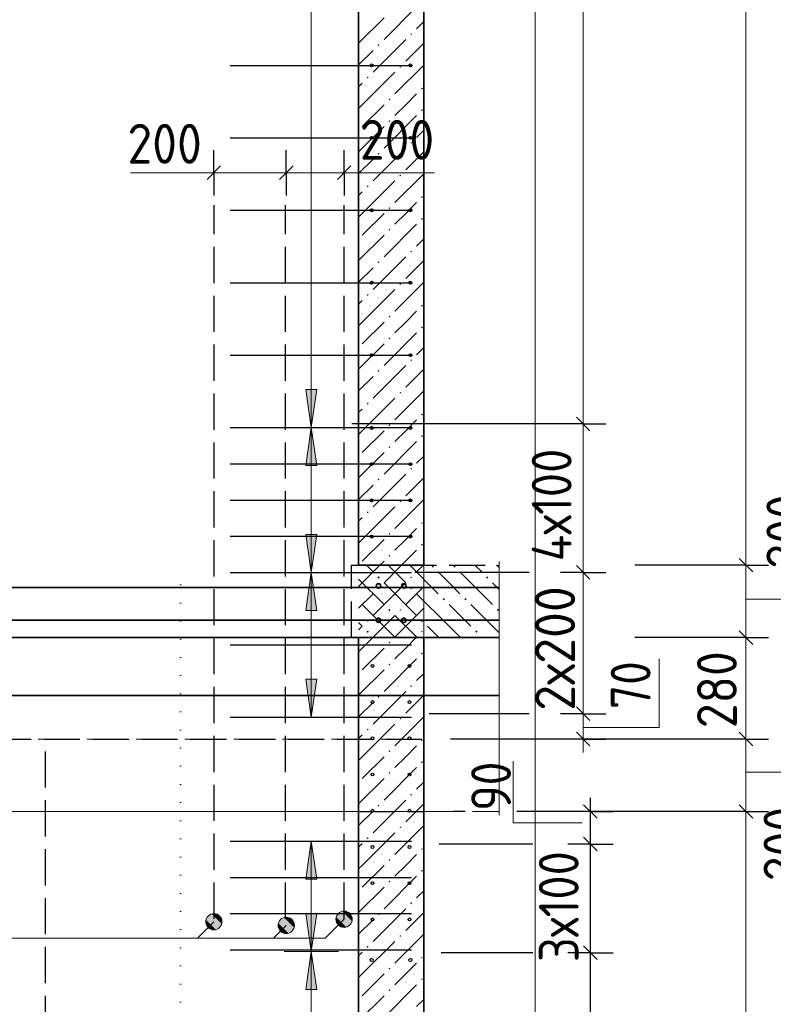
# Model space of a CAD drawing. Header units: millimetres. Extents: x 0 to 21000, y -5 to 14850.
# Tile 21 of 35: x 9326 to 11409, y 8273 to 10991. Entities that reach past the tile are written whole.
import ezdxf

# ---------------------------------------------------------------- set-up
doc = ezdxf.new("R2010")
doc.units = ezdxf.units.MM
doc.linetypes.add('______2', pattern=[135, 100, -35])
doc.linetypes.add('______9', pattern=[50, 0, -50])
for name, color, linetype, lineweight in [('Standard', 7, 'Continuous', 25), ('Общий02', 7, 'Continuous', 18), ('Позиционная метка линия выноска', 7, 'Continuous', 13), ('Примечания', 7, 'Continuous', 13), ('Размерная линия_ общее', 7, 'Continuous', 13), ('Сечения символ', 7, 'Continuous', 25), ('Стена обрамление Г-обр.', 7, 'Continuous', 25), ('Стена Хомут', 7, 'Continuous', 25)]:
    doc.layers.add(name, color=color, linetype=linetype, lineweight=lineweight)
doc.layers.add('ЖБ Перекрытие верхний уровень', color=7, linetype='Continuous', lineweight=25, true_color=0xe0e0ff)
doc.layers.add('ЖБ Стена верхний уровень', color=7, linetype='Continuous', lineweight=25, true_color=0x006e00)
doc.layers.add('Размерная выноска', color=7, linetype='Continuous')
doc.styles.add('ISOCPEUR', font='txt')

msp = doc.modelspace()

# ---------------------------------------------------------------- hatches: boundary and pattern name
at = {"layer": 'ЖБ Перекрытие верхний уровень', "linetype": 'Continuous', "lineweight": 18, "transparency": 33554687}
for points in [[(10464.6, 9481.3), (10467.8, 9484.6), (10471.1, 9481.3), (10467.8, 9478.1)], [(10524.6, 9481.3), (10527.8, 9484.6), (10531.1, 9481.3), (10527.8, 9478.1)], [(10314.6, 9451.3), (10317.8, 9454.6), (10321.1, 9451.3), (10317.8, 9448.1)], [(10614.6, 9451.3), (10617.8, 9454.6), (10621.1, 9451.3), (10617.8, 9448.1)], [(10404.6, 9421.3), (10407.8, 9424.6), (10411.1, 9421.3), (10407.8, 9418.1)], [(10494.6, 9391.3), (10497.8, 9394.6), (10501.1, 9391.3), (10497.8, 9388.1)], [(10554.6, 9391.3), (10557.8, 9394.6), (10561.1, 9391.3), (10557.8, 9388.1)], [(10344.6, 9361.3), (10347.8, 9364.6), (10351.1, 9361.3), (10347.8, 9358.1)], [(10644.6, 9361.3), (10647.8, 9364.6), (10650.9, 9361.5), (10650.9, 9361.2), (10647.8, 9358.1)], [(10434.6, 9331.3), (10437.8, 9334.6), (10441.1, 9331.3), (10437.8, 9328.1)], [(10284.6, 9301.3), (10287.8, 9304.6), (10291.1, 9301.3), (10287.8, 9298.1)], [(10584.6, 9301.3), (10587.8, 9304.6), (10591.1, 9301.3), (10587.8, 9298.1)]]:
    msp.add_hatch(color=7, dxfattribs=at).paths.add_polyline_path(points, flags=16)
at = {"layer": 'ЖБ Стена верхний уровень', "linetype": 'Continuous', "lineweight": 18, "transparency": 33554687}
for points in [[(10405.3, 10951.3), (10407.8, 10953.8), (10410.3, 10951.3), (10407.8, 10948.8)], [(10315.3, 10921.3), (10317.8, 10923.8), (10320.3, 10921.3), (10317.8, 10918.8)], [(10375.3, 10861.3), (10377.8, 10863.8), (10380.3, 10861.3), (10377.8, 10858.8)], [(10285.3, 10831.3), (10287.8, 10833.8), (10290.3, 10831.3), (10287.8, 10828.8)], [(10435.3, 10801.3), (10437.8, 10803.8), (10440.3, 10801.3), (10437.8, 10798.8)], [(10345.3, 10771.3), (10347.8, 10773.8), (10350.3, 10771.3), (10347.8, 10768.8)], [(10435.3, 10741.3), (10437.8, 10743.8), (10440.3, 10741.3), (10437.8, 10738.8)], [(10345.3, 10711.3), (10347.8, 10713.8), (10350.3, 10711.3), (10347.8, 10708.8)], [(10405.3, 10651.3), (10407.8, 10653.8), (10410.3, 10651.3), (10407.8, 10648.8)], [(10315.3, 10621.3), (10317.8, 10623.8), (10320.3, 10621.3), (10317.8, 10618.8)], [(10375.3, 10561.3), (10377.8, 10563.8), (10380.3, 10561.3), (10377.8, 10558.8)], [(10285.3, 10531.3), (10287.8, 10533.8), (10290.3, 10531.3), (10287.8, 10528.8)], [(10435.3, 10501.3), (10437.8, 10503.8), (10440.3, 10501.3), (10437.8, 10498.8)], [(10345.3, 10471.3), (10347.8, 10473.8), (10350.3, 10471.3), (10347.8, 10468.8)], [(10435.3, 10441.3), (10437.8, 10443.8), (10440.3, 10441.3), (10437.8, 10438.8)], [(10345.3, 10411.3), (10347.8, 10413.8), (10350.3, 10411.3), (10347.8, 10408.8)], [(10405.3, 10351.3), (10407.8, 10353.8), (10410.3, 10351.3), (10407.8, 10348.8)], [(10315.3, 10321.3), (10317.8, 10323.8), (10320.3, 10321.3), (10317.8, 10318.8)], [(10375.3, 10261.3), (10377.8, 10263.8), (10380.3, 10261.3), (10377.8, 10258.8)], [(10285.3, 10231.3), (10287.8, 10233.8), (10290.3, 10231.3), (10287.8, 10228.8)], [(10435.3, 10201.3), (10437.8, 10203.8), (10440.3, 10201.3), (10437.8, 10198.8)], [(10345.3, 10171.3), (10347.8, 10173.8), (10350.3, 10171.3), (10347.8, 10168.8)], [(10435.3, 10141.3), (10437.8, 10143.8), (10440.3, 10141.3), (10437.8, 10138.8)], [(10345.3, 10111.3), (10347.8, 10113.8), (10350.3, 10111.3), (10347.8, 10108.8)], [(10405.3, 10051.3), (10407.8, 10053.8), (10410.3, 10051.3), (10407.8, 10048.8)], [(10315.3, 10021.3), (10317.8, 10023.8), (10320.3, 10021.3), (10317.8, 10018.8)], [(10375.3, 9961.3), (10377.8, 9963.8), (10380.3, 9961.3), (10377.8, 9958.8)], [(10285.3, 9931.3), (10287.8, 9933.8), (10290.3, 9931.3), (10287.8, 9928.8)], [(10435.3, 9901.3), (10437.8, 9903.8), (10440.3, 9901.3), (10437.8, 9898.8)], [(10345.3, 9871.3), (10347.8, 9873.8), (10350.3, 9871.3), (10347.8, 9868.8)], [(10435.3, 9841.3), (10437.8, 9843.8), (10440.3, 9841.3), (10437.8, 9838.8)], [(10345.3, 9811.3), (10347.8, 9813.8), (10350.3, 9811.3), (10347.8, 9808.8)], [(10405.3, 9751.3), (10407.8, 9753.8), (10410.3, 9751.3), (10407.8, 9748.8)], [(10315.3, 9721.3), (10317.8, 9723.8), (10320.3, 9721.3), (10317.8, 9718.8)], [(10375.3, 9661.3), (10377.8, 9663.8), (10380.3, 9661.3), (10377.8, 9658.8)], [(10285.3, 9631.3), (10287.8, 9633.8), (10290.3, 9631.3), (10287.8, 9628.8)], [(10435.3, 9601.3), (10437.8, 9603.8), (10440.3, 9601.3), (10437.8, 9598.8)], [(10345.3, 9571.3), (10347.8, 9573.8), (10350.3, 9571.3), (10347.8, 9568.8)], [(10435.3, 9541.3), (10437.8, 9543.8), (10440.3, 9541.3), (10437.8, 9538.8)], [(10345.3, 9511.3), (10347.8, 9513.8), (10350.3, 9511.3), (10347.8, 9508.8)], [(10405.3, 9451.3), (10407.8, 9453.8), (10410.3, 9451.3), (10407.8, 9448.8)], [(10315.3, 9421.3), (10317.8, 9423.8), (10320.3, 9421.3), (10317.8, 9418.8)], [(10375.3, 9361.3), (10377.8, 9363.8), (10380.3, 9361.3), (10377.8, 9358.8)], [(10285.3, 9331.3), (10287.8, 9333.8), (10290.3, 9331.3), (10287.8, 9328.8)], [(10435.3, 9301.3), (10437.8, 9303.8), (10440.3, 9301.3), (10437.8, 9298.8)], [(10345.3, 9271.3), (10347.8, 9273.8), (10350.3, 9271.3), (10347.8, 9268.8)], [(10435.3, 9241.3), (10437.8, 9243.8), (10440.3, 9241.3), (10437.8, 9238.8)], [(10345.3, 9211.3), (10347.8, 9213.8), (10350.3, 9211.3), (10347.8, 9208.8)], [(10405.3, 9151.3), (10407.8, 9153.8), (10410.3, 9151.3), (10407.8, 9148.8)], [(10315.3, 9121.3), (10317.8, 9123.8), (10320.3, 9121.3), (10317.8, 9118.8)], [(10375.3, 9061.3), (10377.8, 9063.8), (10380.3, 9061.3), (10377.8, 9058.8)], [(10285.3, 9031.3), (10287.8, 9033.8), (10290.3, 9031.3), (10287.8, 9028.8)], [(10435.3, 9001.3), (10437.8, 9003.8), (10440.3, 9001.3), (10437.8, 8998.8)], [(10345.3, 8971.3), (10347.8, 8973.8), (10350.3, 8971.3), (10347.8, 8968.8)], [(10435.3, 8941.3), (10437.8, 8943.8), (10440.3, 8941.3), (10437.8, 8938.8)], [(10345.3, 8911.3), (10347.8, 8913.8), (10350.3, 8911.3), (10347.8, 8908.8)], [(10405.3, 8851.3), (10407.8, 8853.8), (10410.3, 8851.3), (10407.8, 8848.8)], [(10315.3, 8821.3), (10317.8, 8823.8), (10320.3, 8821.3), (10317.8, 8818.8)], [(10375.3, 8761.3), (10377.8, 8763.8), (10380.3, 8761.3), (10377.8, 8758.8)], [(10285.3, 8731.3), (10287.8, 8733.8), (10290.3, 8731.3), (10287.8, 8728.8)], [(10435.3, 8701.3), (10437.8, 8703.8), (10440.3, 8701.3), (10437.8, 8698.8)], [(10345.3, 8671.3), (10347.8, 8673.8), (10350.3, 8671.3), (10347.8, 8668.8)], [(10435.3, 8641.3), (10437.8, 8643.8), (10440.3, 8641.3), (10437.8, 8638.8)], [(10345.3, 8611.3), (10347.8, 8613.8), (10350.3, 8611.3), (10347.8, 8608.8)], [(10405.3, 8551.3), (10407.8, 8553.8), (10410.3, 8551.3), (10407.8, 8548.8)], [(10315.3, 8521.3), (10317.8, 8523.8), (10320.3, 8521.3), (10317.8, 8518.8)], [(10375.3, 8461.3), (10377.8, 8463.8), (10380.3, 8461.3), (10377.8, 8458.8)], [(10285.3, 8431.3), (10287.8, 8433.8), (10290.3, 8431.3), (10287.8, 8428.8)], [(10435.3, 8401.3), (10437.8, 8403.8), (10440.3, 8401.3), (10437.8, 8398.8)], [(10345.3, 8371.3), (10347.8, 8373.8), (10350.3, 8371.3), (10347.8, 8368.8)], [(10435.3, 8341.3), (10437.8, 8343.8), (10440.3, 8341.3), (10437.8, 8338.8)], [(10345.3, 8311.3), (10347.8, 8313.8), (10350.3, 8311.3), (10347.8, 8308.8)]]:
    msp.add_hatch(color=7, dxfattribs=at).paths.add_polyline_path(points, flags=16)
at = {"layer": 'Общий02', "linetype": 'Continuous', "lineweight": 13, "transparency": 33554687}
for points in [[(10146.8, 9970), (10131.8, 9865), (10116.8, 9970)], [(10146.8, 9570), (10131.8, 9465), (10116.8, 9570)], [(10146.8, 9170), (10131.8, 9065), (10116.8, 9170)], [(10146.8, 8523.5), (10131.8, 8418.5), (10116.8, 8523.5)]]:
    msp.add_hatch(color=7, dxfattribs=at).paths.add_polyline_path(points, flags=16)
for points in [[(10146.8, 9760), (10131.8, 9865), (10116.8, 9760)], [(10146.8, 9360), (10131.8, 9465), (10116.8, 9360)], [(10146.8, 8618), (10131.8, 8723), (10116.8, 8618)], [(10146.8, 8313.5), (10131.8, 8418.5), (10116.8, 8313.5)]]:
    msp.add_hatch(color=7, dxfattribs=at).paths.add_polyline_path(points)
at = {"layer": 'Позиционная метка линия выноска', "linetype": 'Continuous', "lineweight": 13, "transparency": 33554687}
for points in [[(9841, 8506.2), (9878.5, 8484.6), (9846.7, 8516.4)], [(9846.7, 8516.4), (9884.3, 8494.7), (9856.9, 8522.1)], [(9846.7, 8516.4), (9878.5, 8484.6), (9884.3, 8494.7)], [(9856.9, 8522.1), (9884.3, 8494.7), (9884.3, 8506.2)], [(9856.9, 8522.1), (9884.3, 8506.2), (9868.4, 8522.1)], [(9868.4, 8522.1), (9884.3, 8506.2), (9878.5, 8516.4)], [(10046.7, 8506.4), (10084.3, 8484.7), (10056.9, 8512.1)], [(10056.9, 8512.1), (10084.3, 8484.7), (10084.3, 8496.2)], [(10056.9, 8512.1), (10084.3, 8496.2), (10068.4, 8512.1)], [(10068.4, 8512.1), (10084.3, 8496.2), (10078.5, 8506.4)], [(10201, 8513.3), (10238.5, 8491.6), (10206.7, 8523.4)], [(10201, 8501.8), (10228.4, 8485.9), (10201, 8513.3)], [(10201, 8513.3), (10228.4, 8485.9), (10238.5, 8491.6)], [(10206.7, 8523.4), (10244.3, 8501.8), (10216.9, 8529.2)], [(10206.7, 8523.4), (10238.5, 8491.6), (10244.3, 8501.8)], [(10216.9, 8529.2), (10244.3, 8501.8), (10244.3, 8513.3)], [(10216.9, 8529.2), (10244.3, 8513.3), (10228.4, 8529.2)], [(10228.4, 8529.2), (10244.3, 8513.3), (10238.5, 8523.4)], [(9841, 8494.7), (9868.4, 8478.8), (9841, 8506.2)], [(9841, 8506.2), (9868.4, 8478.8), (9878.5, 8484.6)], [(9856.9, 8478.8), (9841, 8494.7), (9846.7, 8484.6)], [(9841, 8494.7), (9856.9, 8478.8), (9868.4, 8478.8)], [(10041, 8496.2), (10078.5, 8474.6), (10046.7, 8506.4)], [(10041, 8484.7), (10068.4, 8468.8), (10041, 8496.2)], [(10041, 8496.2), (10068.4, 8468.8), (10078.5, 8474.6)], [(10056.9, 8468.8), (10041, 8484.7), (10046.7, 8474.6)], [(10041, 8484.7), (10056.9, 8468.8), (10068.4, 8468.8)], [(10046.7, 8506.4), (10078.5, 8474.6), (10084.3, 8484.7)], [(10216.9, 8485.9), (10201, 8501.8), (10206.7, 8491.6)], [(10201, 8501.8), (10216.9, 8485.9), (10228.4, 8485.9)]]:
    msp.add_hatch(color=7, dxfattribs=at).paths.add_polyline_path(points)

# ---------------------------------------------------------------- linework, layer by layer
at = {"layer": 'Standard', "color": 251, "linetype": 'Continuous', "lineweight": -3, "true_color": 0x656565, "transparency": 33554687}
for p, q in [((9862.6, 10568.6), (9862.6, 10631.1)), ((10062.6, 10568.6), (10062.6, 10631.1)), ((10222.6, 10568.6), (10222.6, 10631.1)), ((9862.6, 10568.6), (9862.6, 10506.1)), ((10062.6, 10568.6), (10062.6, 10506.1)), ((10222.6, 10568.6), (10222.6, 10506.1)), ((10883.2, 9875), (10243.6, 9875)), ((10724.6, 9875), (10457.5, 9875)), ((10883.2, 9875), (10820.7, 9875)), ((10883.2, 9875), (10820.7, 9875)), ((10883.2, 9875), (10867.6, 9875)), ((10883.2, 9875), (10945.7, 9875)), ((10883.2, 9875), (10945.7, 9875)), ((10734.2, 9465), (10417.6, 9465)), ((10883.2, 9465), (10820.7, 9465)), ((10883.2, 9465), (10877.2, 9465)), ((10883.2, 9465), (10945.7, 9465)), ((10734.2, 9075), (10457.5, 9075)), ((10883.2, 9075), (10820.7, 9075)), ((10883.2, 9075), (10877.2, 9075)), ((10883.2, 9075), (10945.7, 9075)), ((10883.2, 9005), (10516.5, 9005)), ((10883.2, 9005), (10820.7, 9005)), ((10883.2, 9005), (10945.7, 9005)), ((10557.2, 8805), (10524.5, 8805)), ((10903.2, 8805), (10700.2, 8805)), ((10903.2, 8805), (10840.7, 8805)), ((10903.2, 8805), (10965.7, 8805)), ((10903.2, 8715), (10840.7, 8715)), ((10903.2, 8715), (10887.2, 8715)), ((10903.2, 8715), (10965.7, 8715)), ((10744.2, 8415), (10490.5, 8415)), ((10903.2, 8415), (10840.7, 8415)), ((10903.2, 8415), (10887.2, 8415)), ((10903.2, 8415), (10965.7, 8415))]:
    msp.add_line(p, q, dxfattribs=at)
at = {"layer": 'Standard', "color": 251, "linetype": 'Continuous', "lineweight": 25, "true_color": 0x656565, "transparency": 33554687}
for p, q in [((9881.4, 10587.4), (9843.9, 10549.9)), ((10081.4, 10587.4), (10043.9, 10549.9)), ((10241.4, 10587.4), (10203.9, 10549.9)), ((10901.9, 9856.3), (10864.4, 9893.8)), ((10901.9, 9856.3), (10864.4, 9893.8)), ((10901.9, 9446.3), (10864.4, 9483.8)), ((10901.9, 9056.3), (10864.4, 9093.8)), ((10901.9, 8986.3), (10864.4, 9023.8)), ((10921.9, 8786.3), (10884.4, 8823.8)), ((10921.9, 8696.3), (10884.4, 8733.8)), ((10921.9, 8396.3), (10884.4, 8433.8))]:
    msp.add_line(p, q, dxfattribs=at)
at = {"layer": 'Standard', "color": 251, "linetype": 'Continuous', "lineweight": 13, "true_color": 0x656565, "transparency": 33554687}
for p, q in [((9862.6, 10568.6), (9632.6, 10568.6)), ((9862.6, 10568.6), (9825.1, 10568.6)), ((10062.6, 10568.6), (9862.6, 10568.6)), ((10222.6, 10568.6), (10062.6, 10568.6)), ((10222.6, 10568.6), (10472.6, 10568.6)), ((10222.6, 10568.6), (10260.1, 10568.6)), ((10883.2, 9875), (10883.2, 9912.5)), ((10883.2, 9465), (10883.2, 9875)), ((10883.2, 9875), (10883.2, 9837.5)), ((11093.2, 9036.7), (11093.2, 9226.7)), ((10883.2, 9036.7), (11093.2, 9036.7)), ((10883.2, 9005), (10883.2, 8967.5)), ((10690.1, 8774), (10690.1, 8944)), ((10880.1, 8774), (10690.1, 8774))]:
    msp.add_line(p, q, dxfattribs=at)
at = {"layer": 'Standard', "color": 7, "linetype": 'Continuous', "lineweight": -3, "transparency": 33554687}
for p, q in [((10903.2, 8805), (10903.2, 8842.5)), ((10903.2, 8715), (10903.2, 8805)), ((10903.2, 8415), (10903.2, 8715))]:
    msp.add_line(p, q, dxfattribs=at)
at = {"layer": 'Standard', "color": 254, "linetype": 'Continuous', "lineweight": 13, "true_color": 0xc4c4ff, "transparency": 33554687}
msp.add_lwpolyline([(8060.9, 947), (10750.9, 947), (10750.9, 13869), (8060.9, 13869), (8060.9, 947)], dxfattribs=at)
at = {"layer": 'Standard', "color": 251, "linetype": 'Continuous', "lineweight": 13, "true_color": 0x656565, "transparency": 33554687}
for points in [[(10883.2, 9875), (10883.2, 11086.8), (10883.2, 11086.8), (10883.2, 13219.8)], [(10883.2, 9075), (10883.2, 9390.9), (10883.2, 9390.9), (10883.2, 9465)], [(10883.2, 9005), (10883.2, 9028.4), (10883.2, 9028.4), (10883.2, 9075)]]:
    msp.add_lwpolyline(points, dxfattribs=at)
at = {"layer": 'Standard', "color": 251, "linetype": 'Continuous', "lineweight": -3, "true_color": 0x656565, "transparency": 33554687}
msp.add_lwpolyline([(10744.2, 8715), (10709.1, 8715), (10709.1, 8715), (10485.5, 8715)], dxfattribs=at)
at = {"layer": 'Standard', "color": 7, "linetype": 'Continuous', "lineweight": -3, "transparency": 33554687}
msp.add_lwpolyline([(10903.2, 5615), (10903.2, 6608.8), (10903.2, 6608.8), (10903.2, 6946.6), (10903.2, 6946.6), (10903.2, 7967), (10903.2, 7967), (10903.2, 8415)], dxfattribs=at)
at = {"layer": 'ЖБ Перекрытие верхний уровень', "color": 7, "linetype": '______2', "lineweight": 25, "transparency": 33554687}
for p, q in [((9863.6, 8509), (9863.6, 10479)), ((10060.6, 8509), (10060.6, 10479)), ((10222.6, 8509), (10222.6, 10479)), ((10242.6, 9285), (10242.6, 9485)), ((10242.6, 9485), (10650.9, 9485)), ((10650.9, 9285), (10242.6, 9285)), ((9396.6, 8971), (9396.6, 7804))]:
    msp.add_line(p, q, dxfattribs=at)
at = {"layer": 'ЖБ Перекрытие верхний уровень', "color": 9, "linetype": 'Continuous', "lineweight": 18, "true_color": 0xc7c7c7, "transparency": 33554687}
for p, q in [((10284.1, 9485), (10302.8, 9466.3)), ((10344.1, 9485), (10392.8, 9436.3)), ((10404.1, 9485), (10482.8, 9406.3)), ((10512.8, 9436.3), (10482.8, 9466.3)), ((10542.8, 9466.3), (10632.8, 9376.3)), ((10584.1, 9485), (10602.8, 9466.3)), ((10644.1, 9485), (10650.9, 9478.3)), ((10262.6, 9446.5), (10332.8, 9376.3)), ((10332.8, 9436.3), (10422.8, 9346.3)), ((10542.8, 9406.3), (10512.8, 9436.3)), ((10632.8, 9436.3), (10650.9, 9418.3)), ((10512.8, 9316.3), (10422.8, 9406.3)), ((10272.8, 9376.3), (10362.8, 9286.3)), ((10512.8, 9376.3), (10572.8, 9316.3)), ((10572.8, 9376.3), (10650.9, 9298.3)), ((10262.6, 9326.5), (10272.8, 9316.3)), ((10424.1, 9285), (10362.8, 9346.3)), ((10452.8, 9316.3), (10484.1, 9285)), ((10512.8, 9316.3), (10544.1, 9285)), ((10304.1, 9285), (10302.8, 9286.3)), ((10604.1, 9285), (10602.8, 9286.3))]:
    msp.add_line(p, q, dxfattribs=at)
at = {"layer": 'ЖБ Перекрытие верхний уровень', "color": 7, "linetype": '______2', "lineweight": 18, "transparency": 33554687}
for p, q in [((10262.6, 9285), (8492.6, 9285)), ((10650.9, 9285), (10442.6, 9285)), ((10422.6, 9005), (8312.6, 9005)), ((8312.6, 8805), (10422.6, 8805)), ((8492.6, 8805), (10262.6, 8805)), ((10442.6, 8805), (10650.9, 8805))]:
    msp.add_line(p, q, dxfattribs=at)
at = {"layer": 'ЖБ Перекрытие верхний уровень', "color": 253, "linetype": '______2', "lineweight": -3, "true_color": 0xababab, "transparency": 33554687}
msp.add_line((10262.6, 8805), (10442.6, 8805), dxfattribs=at)
at = {"layer": 'ЖБ Стена верхний уровень', "color": 7, "linetype": 'Continuous', "lineweight": 35, "transparency": 33554687}
for p, q in [((10262.6, 13485), (10262.6, 9485)), ((10442.6, 9485), (10442.6, 13485)), ((10262.6, 9485), (10442.6, 9485)), ((10262.6, 9285), (10262.6, 5225)), ((10442.6, 9285), (10262.6, 9285)), ((10442.6, 5225), (10442.6, 9285))]:
    msp.add_line(p, q, dxfattribs=at)
at = {"layer": 'ЖБ Стена верхний уровень', "color": 251, "linetype": 'Continuous', "lineweight": 18, "true_color": 0x494949, "transparency": 33554687}
for p, q in [((10422.8, 11026.3), (10332.8, 10936.3)), ((10332.8, 10996.3), (10262.6, 10926.1)), ((10442.6, 10986.2), (10422.8, 10966.3)), ((10392.8, 10936.3), (10302.8, 10846.3)), ((10262.6, 10866.2), (10302.8, 10906.3)), ((10442.6, 10926.1), (10392.8, 10876.3)), ((10442.6, 10866.1), (10362.8, 10786.3)), ((10272.8, 10756.3), (10362.8, 10846.3)), ((10272.8, 10816.3), (10262.6, 10806.2)), ((10392.8, 10756.3), (10422.8, 10786.3)), ((10272.8, 10756.3), (10262.6, 10746.2)), ((10332.8, 10756.3), (10272.8, 10696.3)), ((10362.8, 10726.3), (10392.8, 10756.3)), ((10422.8, 10726.3), (10332.8, 10636.3)), ((10332.8, 10696.3), (10262.6, 10626.1)), ((10442.6, 10686.2), (10422.8, 10666.3)), ((10392.8, 10636.3), (10302.8, 10546.3)), ((10262.6, 10566.2), (10302.8, 10606.3)), ((10442.6, 10626.1), (10392.8, 10576.3)), ((10442.6, 10566.1), (10362.8, 10486.3)), ((10272.8, 10456.3), (10362.8, 10546.3)), ((10272.8, 10516.3), (10262.6, 10506.2)), ((10392.8, 10456.3), (10422.8, 10486.3)), ((10272.8, 10456.3), (10262.6, 10446.2)), ((10332.8, 10456.3), (10272.8, 10396.3)), ((10362.8, 10426.3), (10392.8, 10456.3)), ((10422.8, 10426.3), (10332.8, 10336.3)), ((10332.8, 10396.3), (10262.6, 10326.1)), ((10442.6, 10386.2), (10422.8, 10366.3)), ((10392.8, 10336.3), (10302.8, 10246.3)), ((10262.6, 10266.2), (10302.8, 10306.3)), ((10442.6, 10326.1), (10392.8, 10276.3)), ((10442.6, 10266.1), (10362.8, 10186.3)), ((10272.8, 10156.3), (10362.8, 10246.3)), ((10272.8, 10216.3), (10262.6, 10206.2)), ((10392.8, 10156.3), (10422.8, 10186.3)), ((10272.8, 10156.3), (10262.6, 10146.2)), ((10332.8, 10156.3), (10272.8, 10096.3)), ((10362.8, 10126.3), (10392.8, 10156.3)), ((10422.8, 10126.3), (10332.8, 10036.3)), ((10332.8, 10096.3), (10262.6, 10026.1)), ((10442.6, 10086.2), (10422.8, 10066.3)), ((10392.8, 10036.3), (10302.8, 9946.3)), ((10262.6, 9966.2), (10302.8, 10006.3)), ((10442.6, 10026.1), (10392.8, 9976.3)), ((10442.6, 9966.1), (10362.8, 9886.3)), ((10272.8, 9856.3), (10362.8, 9946.3)), ((10272.8, 9916.3), (10262.6, 9906.2)), ((10392.8, 9856.3), (10422.8, 9886.3)), ((10272.8, 9856.3), (10262.6, 9846.2)), ((10332.8, 9856.3), (10272.8, 9796.3)), ((10362.8, 9826.3), (10392.8, 9856.3)), ((10422.8, 9826.3), (10332.8, 9736.3)), ((10332.8, 9796.3), (10262.6, 9726.1)), ((10442.6, 9786.2), (10422.8, 9766.3)), ((10392.8, 9736.3), (10302.8, 9646.3)), ((10262.6, 9666.2), (10302.8, 9706.3)), ((10442.6, 9726.1), (10392.8, 9676.3)), ((10442.6, 9666.1), (10362.8, 9586.3)), ((10272.8, 9556.3), (10362.8, 9646.3)), ((10272.8, 9616.3), (10262.6, 9606.2)), ((10392.8, 9556.3), (10422.8, 9586.3)), ((10272.8, 9556.3), (10262.6, 9546.2)), ((10332.8, 9556.3), (10272.8, 9496.3)), ((10362.8, 9526.3), (10392.8, 9556.3)), ((10422.8, 9526.3), (10381.5, 9485)), ((10332.8, 9496.3), (10321.5, 9485)), ((10321.5, 9485), (10262.6, 9426.1)), ((10381.5, 9485), (10332.8, 9436.3)), ((10441.5, 9485), (10422.8, 9466.3)), ((10442.6, 9486.2), (10441.5, 9485)), ((10392.8, 9436.3), (10302.8, 9346.3)), ((10442.6, 9426.1), (10392.8, 9376.3)), ((10262.6, 9366.2), (10302.8, 9406.3)), ((10442.6, 9366.1), (10362.8, 9286.3)), ((10301.5, 9285), (10362.8, 9346.3)), ((10272.8, 9316.3), (10262.6, 9306.2)), ((10272.8, 9256.3), (10301.5, 9285)), ((10392.8, 9256.3), (10421.5, 9285)), ((10421.5, 9285), (10422.8, 9286.3)), ((10272.8, 9256.3), (10262.6, 9246.2)), ((10332.8, 9256.3), (10272.8, 9196.3)), ((10362.8, 9226.3), (10392.8, 9256.3)), ((10422.8, 9226.3), (10332.8, 9136.3)), ((10332.8, 9196.3), (10262.6, 9126.1)), ((10442.6, 9186.2), (10422.8, 9166.3)), ((10392.8, 9136.3), (10302.8, 9046.3)), ((10442.6, 9126.1), (10392.8, 9076.3)), ((10262.6, 9066.2), (10302.8, 9106.3)), ((10442.6, 9066.2), (10362.8, 8986.3)), ((10272.8, 8956.3), (10362.8, 9046.3)), ((10272.8, 9016.3), (10262.6, 9006.2)), ((10392.8, 8956.3), (10422.8, 8986.3)), ((10272.8, 8956.3), (10262.6, 8946.2)), ((10332.8, 8956.3), (10272.8, 8896.3)), ((10362.8, 8926.3), (10392.8, 8956.3)), ((10422.8, 8926.3), (10332.8, 8836.3)), ((10332.8, 8896.3), (10262.6, 8826.1)), ((10442.6, 8886.2), (10422.8, 8866.3)), ((10392.8, 8836.3), (10302.8, 8746.3)), ((10442.6, 8826.1), (10392.8, 8776.3)), ((10262.6, 8766.2), (10302.8, 8806.3)), ((10442.6, 8766.2), (10362.8, 8686.3)), ((10272.8, 8656.3), (10362.8, 8746.3)), ((10272.8, 8716.3), (10262.6, 8706.2)), ((10392.8, 8656.3), (10422.8, 8686.3)), ((10272.8, 8656.3), (10262.6, 8646.2)), ((10332.8, 8656.3), (10272.8, 8596.3)), ((10362.8, 8626.3), (10392.8, 8656.3)), ((10422.8, 8626.3), (10332.8, 8536.3)), ((10332.8, 8596.3), (10262.6, 8526.1)), ((10442.6, 8586.2), (10422.8, 8566.3)), ((10392.8, 8536.3), (10302.8, 8446.3)), ((10442.6, 8526.1), (10392.8, 8476.3)), ((10262.6, 8466.2), (10302.8, 8506.3)), ((10442.6, 8466.2), (10362.8, 8386.3)), ((10272.8, 8356.3), (10362.8, 8446.3)), ((10272.8, 8416.3), (10262.6, 8406.2)), ((10392.8, 8356.3), (10422.8, 8386.3)), ((10272.8, 8356.3), (10262.6, 8346.2)), ((10332.8, 8356.3), (10272.8, 8296.3)), ((10362.8, 8326.3), (10392.8, 8356.3)), ((10422.8, 8326.3), (10332.8, 8236.3)), ((10332.8, 8296.3), (10262.6, 8226.1)), ((10442.6, 8286.2), (10422.8, 8266.3))]:
    msp.add_line(p, q, dxfattribs=at)
at = {"layer": 'ЖБ Стена верхний уровень', "color": 7, "linetype": 'Continuous', "lineweight": 18, "transparency": 33554687}
msp.add_line((10442.6, 9285), (10442.6, 9485), dxfattribs=at)
at = {"layer": 'ЖБ Стена верхний уровень', "color": 253, "linetype": '______2', "lineweight": -3, "true_color": 0xababab, "transparency": 33554687}
msp.add_line((8312.6, 9005), (10442.6, 9005), dxfattribs=at)
at = {"layer": 'Общий02', "color": 251, "linetype": 'Continuous', "lineweight": 13, "true_color": 0x494949, "transparency": 33554687}
for p, q in [((10131.8, 9865), (10131.8, 13219)), ((10131.8, 9970), (10131.8, 9977.5)), ((10131.8, 9865), (10116.8, 9970)), ((10116.8, 9970), (10146.8, 9970)), ((10146.8, 9970), (10131.8, 9865)), ((10206.8, 9865), (10056.8, 9865)), ((10131.8, 9865), (10116.8, 9760)), ((10131.8, 9465), (10131.8, 9865)), ((10131.8, 9865), (10131.8, 9865)), ((10131.8, 9865), (10131.8, 9865)), ((10131.8, 9865), (10131.8, 9865)), ((10146.8, 9760), (10131.8, 9865)), ((10131.8, 9865), (10131.8, 9865)), ((10131.8, 9865), (10131.8, 9865)), ((10131.8, 9865), (10131.8, 9865)), ((10116.8, 9760), (10146.8, 9760)), ((10131.8, 9760), (10131.8, 9752.5)), ((10131.8, 9465), (10116.8, 9570)), ((10116.8, 9570), (10146.8, 9570)), ((10131.8, 9570), (10131.8, 9577.5)), ((10146.8, 9570), (10131.8, 9465)), ((10206.8, 9465), (10056.8, 9465)), ((10131.8, 9465), (10116.8, 9360)), ((10131.8, 9065), (10131.8, 9465)), ((10131.8, 9465), (10131.8, 9465)), ((10131.8, 9465), (10131.8, 9465)), ((10131.8, 9465), (10131.8, 9465)), ((10146.8, 9360), (10131.8, 9465)), ((10131.8, 9465), (10131.8, 9465)), ((10131.8, 9465), (10131.8, 9465)), ((10131.8, 9465), (10131.8, 9465)), ((10116.8, 9360), (10146.8, 9360)), ((10131.8, 9360), (10131.8, 9352.5)), ((10131.8, 9065), (10116.8, 9170)), ((10116.8, 9170), (10146.8, 9170)), ((10131.8, 9170), (10131.8, 9177.5)), ((10146.8, 9170), (10131.8, 9065)), ((10206.8, 9065), (10056.8, 9065)), ((10131.8, 9065), (10131.8, 9065)), ((10131.8, 9065), (10131.8, 9065)), ((10131.8, 9065), (10131.8, 9065)), ((10206.8, 8723), (10056.8, 8723)), ((10131.8, 8723), (10116.8, 8618)), ((10131.8, 8418.5), (10131.8, 8723)), ((10131.8, 8723), (10131.8, 8723)), ((10131.8, 8723), (10131.8, 8723)), ((10131.8, 8723), (10131.8, 8723)), ((10146.8, 8618), (10131.8, 8723)), ((10116.8, 8618), (10146.8, 8618)), ((10131.8, 8618), (10131.8, 8610.5)), ((10131.8, 8418.5), (10116.8, 8523.5)), ((10116.8, 8523.5), (10146.8, 8523.5)), ((10131.8, 8523.5), (10131.8, 8531)), ((10146.8, 8523.5), (10131.8, 8418.5)), ((10206.8, 8418.5), (10056.8, 8418.5)), ((10131.8, 8418.5), (10116.8, 8313.5)), ((10131.8, 5618.5), (10131.8, 8418.5)), ((10131.8, 8418.5), (10131.8, 8418.5)), ((10131.8, 8418.5), (10131.8, 8418.5)), ((10131.8, 8418.5), (10131.8, 8418.5)), ((10146.8, 8313.5), (10131.8, 8418.5)), ((10131.8, 8418.5), (10131.8, 8418.5)), ((10131.8, 8418.5), (10131.8, 8418.5)), ((10131.8, 8418.5), (10131.8, 8418.5)), ((10116.8, 8313.5), (10146.8, 8313.5)), ((10131.8, 8313.5), (10131.8, 8306))]:
    msp.add_line(p, q, dxfattribs=at)
at = {"layer": 'Позиционная метка линия выноска', "color": 7, "linetype": 'Continuous', "lineweight": 13, "transparency": 33554687}
for p, q in [((9846.7, 8516.4), (9846.7, 8516.4)), ((9878.5, 8516.4), (9878.5, 8516.4)), ((10206.7, 8523.4), (10206.7, 8523.4)), ((10238.5, 8523.4), (10238.5, 8523.4)), ((9846.7, 8484.6), (9846.7, 8484.6)), ((9878.5, 8484.6), (9878.5, 8484.6)), ((10046.7, 8506.4), (10046.7, 8506.4)), ((10078.5, 8506.4), (10078.5, 8506.4)), ((10206.7, 8491.6), (10206.7, 8491.6)), ((10238.5, 8491.6), (10238.5, 8491.6)), ((10046.7, 8474.6), (10046.7, 8474.6)), ((10078.5, 8474.6), (10078.5, 8474.6))]:
    msp.add_line(p, q, dxfattribs=at)
for points in [[(8827.3, 8455.1), (9817.3, 8455.1), (9862.6, 8500.5)], [(9817.3, 8455.1), (10027.3, 8455.1), (10062.6, 8490.5)], [(10020.2, 8455.1), (10170.2, 8455.1), (10222.6, 8507.5)]]:
    msp.add_lwpolyline(points, dxfattribs=at)
for centre in [(9862.6, 8500.5), (10062.6, 8490.5), (10222.6, 8507.5)]:
    msp.add_circle(centre, 22.5, dxfattribs=at)
at = {"layer": 'Примечания', "color": 7, "linetype": 'Continuous', "lineweight": 13, "transparency": 33554687}
for points in [[(11332.8, 9391.3), (11532.8, 9391.3), (11532.8, 9721.3)], [(11332.8, 8913.2), (11532.8, 8913.2), (11532.8, 8623.2)]]:
    msp.add_lwpolyline(points, dxfattribs=at)
at = {"layer": 'Размерная выноска', "color": 7, "linetype": 'Continuous', "lineweight": 13, "transparency": 33554687}
for p, q in [((10650.9, 9495), (10650.9, 9275)), ((10650.9, 9295), (10650.9, 8795))]:
    msp.add_line(p, q, dxfattribs=at)
at = {"layer": 'Размерная линия_ общее', "color": 7, "linetype": 'Continuous', "lineweight": 13, "transparency": 33554687}
for p, q in [((11332.8, 9485), (11332.8, 13485)), ((11332.8, 9285), (11332.8, 9485)), ((11332.8, 9005), (11332.8, 9285)), ((11332.8, 8805), (11332.8, 9005)), ((11332.8, 5225), (11332.8, 8805))]:
    msp.add_line(p, q, dxfattribs=at)
at = {"layer": 'Размерная линия_ общее', "color": 7, "linetype": 'Continuous', "lineweight": 25, "transparency": 33554687}
for p, q in [((11351.6, 9466.3), (11314.1, 9503.8)), ((11351.6, 9266.3), (11314.1, 9303.8)), ((11351.6, 8986.3), (11314.1, 9023.8)), ((11351.6, 8786.3), (11314.1, 8823.8))]:
    msp.add_line(p, q, dxfattribs=at)
at = {"layer": 'Размерная линия_ общее', "color": 253, "linetype": 'Continuous', "lineweight": -3, "true_color": 0xa0a0a0, "transparency": 33554687}
for p, q in [((11332.8, 9485), (11270.3, 9485)), ((11332.8, 9485), (11395.3, 9485)), ((11332.8, 9285), (11270.3, 9285)), ((11332.8, 9285), (11395.3, 9285)), ((11332.8, 9005), (11270.3, 9005)), ((11332.8, 9005), (11395.3, 9005)), ((11332.8, 8805), (11270.3, 8805)), ((11332.8, 8805), (11395.3, 8805))]:
    msp.add_line(p, q, dxfattribs=at)
for points in [[(11332.8, 9485), (11324.3, 9485), (11324.3, 9485), (11324.3, 9485), (11324.3, 9485), (11025.9, 9485)], [(11332.8, 9285), (11324.3, 9285), (11324.3, 9285), (11324.3, 9285), (11324.3, 9285), (11025.9, 9285)], [(11332.8, 9005), (11324.3, 9005), (11324.3, 9005), (11324.3, 9005), (11324.3, 9005), (11324.3, 9005), (11324.3, 9005), (10750.9, 9005)], [(11332.8, 8805), (11324.3, 8805), (11324.3, 8805), (11324.3, 8805), (11324.3, 8805), (11324.3, 8805), (11324.3, 8805), (10750.9, 8805)]]:
    msp.add_lwpolyline(points, dxfattribs=at)
at = {"layer": 'Сечения символ', "color": 7, "linetype": '______9', "lineweight": 13, "transparency": 33554687}
msp.add_line((9770.1, 9430.7), (9770.1, 5252.2), dxfattribs=at)
at = {"layer": 'Стена обрамление Г-обр.', "color": 7, "linetype": 'Continuous', "lineweight": 35, "transparency": 33554687}
for p, q in [((8160.9, 9423), (10650.9, 9423)), ((8160.9, 9423), (10650.9, 9423)), ((8160.9, 9333), (10650.9, 9333)), ((8160.9, 9333), (10650.9, 9333)), ((8160.9, 9285), (10650.9, 9285)), ((8160.9, 9285), (10650.9, 9285)), ((8160.9, 9125), (10650.9, 9125)), ((8160.9, 9125), (10650.9, 9125))]:
    msp.add_line(p, q, dxfattribs=at)
for centre in [(10317.6, 9428), (10387.6, 9428), (10317.6, 9333), (10387.6, 9333)]:
    msp.add_circle(centre, 6, dxfattribs=at)
at = {"layer": 'Стена Хомут', "color": 36, "linetype": 'Continuous', "lineweight": 25, "true_color": 0x6e3c1e, "transparency": 33554687}
for p, q in [((9907.9, 10865), (10408.6, 10865)), ((9907.9, 10665), (10408.6, 10665)), ((9907.9, 10465), (10408.6, 10465)), ((9907.9, 10265), (10408.6, 10265)), ((9907.9, 10065), (10408.6, 10065)), ((9907.9, 9865), (10408.6, 9865)), ((9907.9, 9765), (10408.6, 9765)), ((9907.9, 9665), (10408.6, 9665)), ((9907.9, 9565), (10408.6, 9565)), ((9907.9, 9465), (10408.6, 9465)), ((9907.9, 9265), (10408.6, 9265)), ((9907.9, 9065), (10408.6, 9065)), ((9907.9, 8723), (10408.6, 8723)), ((9907.9, 8623), (10408.6, 8623)), ((9907.9, 8523), (10408.6, 8523)), ((9907.9, 8423), (10408.6, 8423))]:
    msp.add_line(p, q, dxfattribs=at)
for centre in [(10298.7, 10865), (10405.6, 10865), (10298.7, 10665), (10405.6, 10665), (10298.7, 10465), (10405.6, 10465), (10298.7, 10265), (10405.6, 10265), (10298.7, 10065), (10405.6, 10065), (10298.7, 9864), (10405.6, 9864), (10298.7, 9764), (10405.6, 9764), (10298.7, 9664), (10405.6, 9664), (10298.7, 9564), (10405.6, 9564), (10300.9, 9207), (10403.4, 9207), (10300.9, 9107), (10403.4, 9107), (10300.9, 9007), (10403.4, 9007), (10300.9, 8907), (10403.4, 8907), (10300.9, 8807), (10403.4, 8807), (10300.9, 8707), (10403.4, 8707), (10300.9, 8607), (10403.4, 8607), (10300.9, 8507), (10403.4, 8507), (10298.7, 8395), (10405.6, 8395)]:
    msp.add_circle(centre, 4, dxfattribs=at)

# ---------------------------------------------------------------- texts
at = {"layer": 'Standard', "color": 251, "linetype": 'Continuous', "lineweight": 25, "true_color": 0x656565, "transparency": 33554687, "char_height": 110, "width": 280.994, "attachment_point": 7, "style": 'ISOCPEUR'}
for insert in [(10266, 10604.5), (9623.9, 10593.6)]:
    msp.add_mtext('\\W0.91;200', dxfattribs=dict(at, insert=insert))
at = {"layer": 'Standard', "color": 251, "linetype": 'Continuous', "lineweight": 25, "true_color": 0x656565, "transparency": 33554687, "char_height": 110, "attachment_point": 7, "rotation": 90, "style": 'ISOCPEUR'}
for s, insert, width in [('\\W0.89;4х100', (10851.1, 9495.6), 422.957), ('\\W0.95;2х200', (10860.7, 9083), 436.685), ('\\W0.87;70', (11069.4, 9087.4), 201.97), ('\\W0.87;90', (10683.7, 8806.6), 201.962), ('\\W0.89;3х100', (10870.7, 8389), 411.777)]:
    msp.add_mtext(s, dxfattribs=dict(at, insert=insert, width=width))
at = {"layer": 'Размерная линия_ общее', "color": 7, "linetype": 'Continuous', "lineweight": 25, "transparency": 33554687, "char_height": 110, "attachment_point": 7, "rotation": 90, "style": 'ISOCPEUR'}
for s, insert, width in [('\\W0.91;200', (11499.5, 9475.5), 280.994), ('\\W0.91;280', (11307.8, 9035), 280.998), ('\\W0.91;200', (11491.7, 8612.4), 280.994)]:
    msp.add_mtext(s, dxfattribs=dict(at, insert=insert, width=width))

doc.saveas('drawing.dxf')
